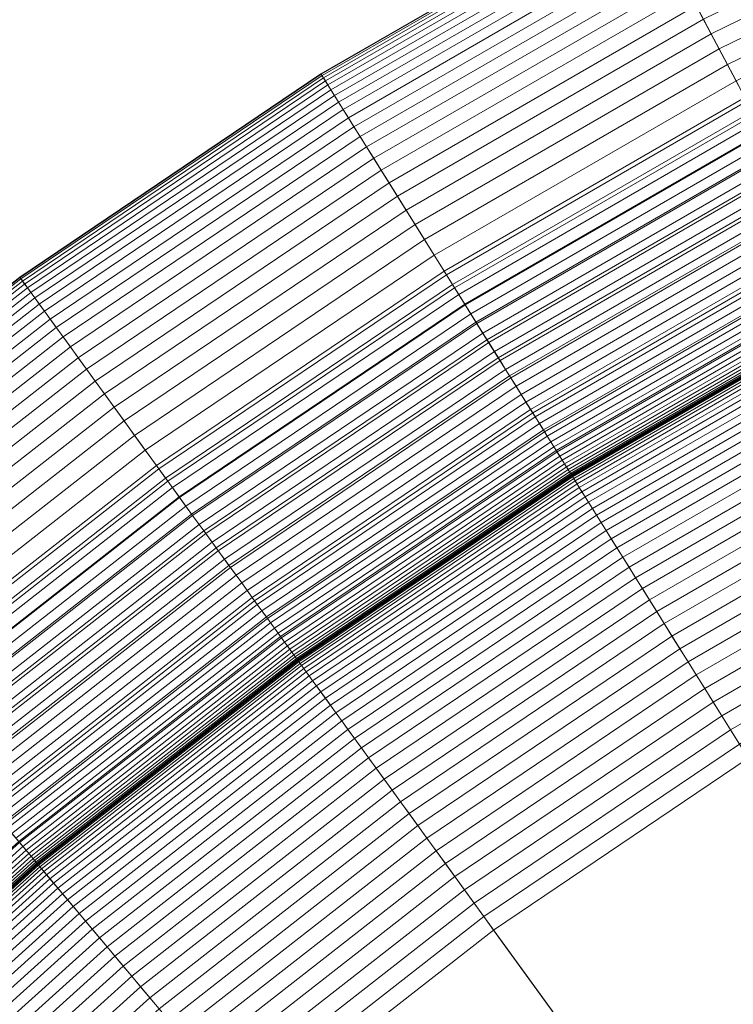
# Model space of a CAD drawing. Header units: millimetres. Extents: x -219 to 220, y -220 to 220.
# Tile 37 of 146: x -129 to -99, y 147 to 189. Entities that reach past the tile are written whole.
import ezdxf

# ---------------------------------------------------------------- set-up
doc = ezdxf.new("R2010")
doc.units = ezdxf.units.MM
doc.layers.add('LUCIDO_1', color=1, linetype='Continuous', lineweight=20, true_color=0xff0000)
doc.layers.add('Nessuna', color=7, linetype='Continuous', lineweight=9)

# ---------------------------------------------------------------- blocks, each defined once
blk = doc.blocks.new('Group-1')
at = {"layer": 'Nessuna', "color": 7, "linetype": 'Continuous', "lineweight": 9, "transparency": 33554687}
for points in [[(-98.197, 185.378), (-85.022, 191.803), (-89.09, 200.939), (-102.891, 194.207)], [(-100.034, 188.833, -74.368), (-86.614, 195.378, -74.368), (-86.332, 194.745, -75.008), (-99.709, 188.221, -75.008)], [(-99.709, 188.221, -75.008), (-86.332, 194.745, -75.008), (-86.039, 194.086, -75.614), (-99.37, 187.584, -75.614)], [(-110.891, 178.049), (-98.197, 185.378), (-102.891, 194.207), (-116.19, 186.529)], [(-116.19, 186.529, -60), (-102.891, 194.207, -60), (-102.881, 194.188, -60.943), (-116.178, 186.511, -60.943)], [(-116.19, 186.529), (-102.891, 194.207), (-102.891, 194.207, -60), (-116.19, 186.529, -60)], [(-116.178, 186.511, -60.943), (-102.881, 194.188, -60.943), (-102.85, 194.129, -61.883), (-116.143, 186.454, -61.883)], [(-116.143, 186.454, -61.883), (-102.85, 194.129, -61.883), (-102.798, 194.031, -62.82), (-116.084, 186.36, -62.82)], [(-116.084, 186.36, -62.82), (-102.798, 194.031, -62.82), (-102.725, 193.894, -63.75), (-116.002, 186.229, -63.75)], [(-116.002, 186.229, -63.75), (-102.725, 193.894, -63.75), (-102.632, 193.719, -64.671), (-115.897, 186.06, -64.671)], [(-99.37, 187.584, -75.614), (-86.039, 194.086, -75.614), (-85.734, 193.401, -76.186), (-99.018, 186.922, -76.186)], [(-115.897, 186.06, -64.671), (-102.632, 193.719, -64.671), (-102.518, 193.506, -65.583), (-115.769, 185.855, -65.583)], [(-115.769, 185.855, -65.583), (-102.518, 193.506, -65.583), (-102.385, 193.254, -66.481), (-115.618, 185.614, -66.481)], [(-99.018, 186.922, -76.186), (-85.734, 193.401, -76.186), (-85.418, 192.692, -76.721), (-98.653, 186.237, -76.721)], [(-115.618, 185.614, -66.481), (-102.385, 193.254, -66.481), (-102.231, 192.966, -67.366), (-115.445, 185.337, -67.366)], [(-115.445, 185.337, -67.366), (-102.231, 192.966, -67.366), (-102.059, 192.641, -68.234), (-115.25, 185.025, -68.234)], [(-115.25, 185.025, -68.234), (-102.059, 192.641, -68.234), (-101.867, 192.281, -69.084), (-115.034, 184.679, -69.084)], [(-115.034, 184.679, -69.084), (-101.867, 192.281, -69.084), (-101.657, 191.885, -69.914), (-114.796, 184.299, -69.914)], [(-114.796, 184.299, -69.914), (-101.657, 191.885, -69.914), (-101.428, 191.456, -70.721), (-114.539, 183.887, -70.721)], [(-114.539, 183.887, -70.721), (-101.428, 191.456, -70.721), (-101.182, 190.993, -71.505), (-114.261, 183.442, -71.505)], [(-114.261, 183.442, -71.505), (-101.182, 190.993, -71.505), (-100.919, 190.498, -72.263), (-113.964, 182.967, -72.263)], [(-113.964, 182.967, -72.263), (-100.919, 190.498, -72.263), (-100.64, 189.973, -72.994), (-113.648, 182.462, -72.994)], [(-113.648, 182.462, -72.994), (-100.64, 189.973, -72.994), (-100.344, 189.417, -73.696), (-113.315, 181.928, -73.696)], [(-113.315, 181.928, -73.696), (-100.344, 189.417, -73.696), (-100.034, 188.833, -74.368), (-112.964, 181.367, -74.368)], [(-112.964, 181.367, -74.368), (-100.034, 188.833, -74.368), (-99.709, 188.221, -75.008), (-112.597, 180.78, -75.008)], [(-112.597, 180.78, -75.008), (-99.709, 188.221, -75.008), (-99.37, 187.584, -75.614), (-112.215, 180.168, -75.614)], [(-112.215, 180.168, -75.614), (-99.37, 187.584, -75.614), (-99.018, 186.922, -76.186), (-111.817, 179.532, -76.186)], [(-111.817, 179.532, -76.186), (-99.018, 186.922, -76.186), (-98.653, 186.237, -76.721), (-111.406, 178.874, -76.721)], [(-123.043, 169.852), (-110.891, 178.049), (-116.19, 186.529), (-128.92, 177.943)], [(-128.92, 177.943, -60), (-116.19, 186.529, -60), (-116.178, 186.511, -60.943), (-128.907, 177.925, -60.943)], [(-128.92, 177.943), (-116.19, 186.529), (-116.19, 186.529, -60), (-128.92, 177.943, -60)], [(-128.907, 177.925, -60.943), (-116.178, 186.511, -60.943), (-116.143, 186.454, -61.883), (-128.868, 177.871, -61.883)], [(-128.868, 177.871, -61.883), (-116.143, 186.454, -61.883), (-116.084, 186.36, -62.82), (-128.803, 177.781, -62.82)], [(-128.803, 177.781, -62.82), (-116.084, 186.36, -62.82), (-116.002, 186.229, -63.75), (-128.712, 177.656, -63.75)], [(-128.712, 177.656, -63.75), (-116.002, 186.229, -63.75), (-115.897, 186.06, -64.671), (-128.595, 177.495, -64.671)], [(-128.595, 177.495, -64.671), (-115.897, 186.06, -64.671), (-115.769, 185.855, -65.583), (-128.453, 177.3, -65.583)], [(-128.453, 177.3, -65.583), (-115.769, 185.855, -65.583), (-115.618, 185.614, -66.481), (-128.286, 177.069, -66.481)], [(-111.406, 178.874, -76.721), (-98.653, 186.237, -76.721), (-98.278, 185.53, -77.22), (-110.982, 178.195, -77.22)], [(-128.286, 177.069, -66.481), (-115.618, 185.614, -66.481), (-115.445, 185.337, -67.366), (-128.094, 176.805, -67.366)], [(-110.982, 178.195, -77.22), (-98.278, 185.53, -77.22), (-97.891, 184.804, -77.68), (-110.546, 177.497, -77.68)], [(-128.094, 176.805, -67.366), (-115.445, 185.337, -67.366), (-115.25, 185.025, -68.234), (-127.878, 176.508, -68.234)], [(-127.878, 176.508, -68.234), (-115.25, 185.025, -68.234), (-115.034, 184.679, -69.084), (-127.638, 176.177, -69.084)], [(-110.631, 177.633, -0.012), (-97.966, 184.945, -0.012), (-98.197, 185.378), (-110.891, 178.049)], [(-127.638, 176.177, -69.084), (-115.034, 184.679, -69.084), (-114.796, 184.299, -69.914), (-127.375, 175.815, -69.914)], [(-110.371, 177.218, -0.048), (-97.737, 184.512, -0.048), (-97.966, 184.945, -0.012), (-110.631, 177.633, -0.012)], [(-110.546, 177.497, -77.68), (-97.891, 184.804, -77.68), (-97.495, 184.059, -78.101), (-110.099, 176.782, -78.101)], [(-127.375, 175.815, -69.914), (-114.796, 184.299, -69.914), (-114.539, 183.887, -70.721), (-127.089, 175.421, -70.721)], [(-110.113, 176.805, -0.108), (-97.508, 184.082, -0.108), (-97.737, 184.512, -0.048), (-110.371, 177.218, -0.048)], [(-127.089, 175.421, -70.721), (-114.539, 183.887, -70.721), (-114.261, 183.442, -71.505), (-126.781, 174.998, -71.505)], [(-109.857, 176.395, -0.192), (-97.281, 183.655, -0.192), (-97.508, 184.082, -0.108), (-110.113, 176.805, -0.108)], [(-110.099, 176.782, -78.101), (-97.495, 184.059, -78.101), (-97.09, 183.297, -78.482), (-109.642, 176.051, -78.482)], [(-126.781, 174.998, -71.505), (-114.261, 183.442, -71.505), (-113.964, 182.967, -72.263), (-126.451, 174.544, -72.263)], [(-109.603, 175.988, -0.3), (-97.056, 183.232, -0.3), (-97.281, 183.655, -0.192), (-109.857, 176.395, -0.192)], [(-126.451, 174.544, -72.263), (-113.964, 182.967, -72.263), (-113.648, 182.462, -72.994), (-126.101, 174.062, -72.994)], [(-109.642, 176.051, -78.482), (-97.09, 183.297, -78.482), (-96.677, 182.521, -78.822), (-109.176, 175.305, -78.822)], [(-109.352, 175.587, -0.431), (-96.834, 182.815, -0.431), (-97.056, 183.232, -0.3), (-109.603, 175.988, -0.3)], [(-109.105, 175.192, -0.585), (-96.615, 182.403, -0.585), (-96.834, 182.815, -0.431), (-109.352, 175.587, -0.431)], [(-109.176, 175.305, -78.822), (-96.677, 182.521, -78.822), (-96.258, 181.731, -79.12), (-108.702, 174.546, -79.12)], [(-126.101, 174.062, -72.994), (-113.648, 182.462, -72.994), (-113.315, 181.928, -73.696), (-125.731, 173.553, -73.696)], [(-108.863, 174.804, -0.761), (-96.4, 181.999, -0.761), (-96.615, 182.403, -0.585), (-109.105, 175.192, -0.585)], [(-125.731, 173.553, -73.696), (-113.315, 181.928, -73.696), (-112.964, 181.367, -74.368), (-125.343, 173.018, -74.368)], [(-108.625, 174.423, -0.96), (-96.189, 181.603, -0.96), (-96.4, 181.999, -0.761), (-108.863, 174.804, -0.761)], [(-108.702, 174.546, -79.12), (-96.258, 181.731, -79.12), (-95.831, 180.929, -79.375), (-108.221, 173.776, -79.375)], [(-125.343, 173.018, -74.368), (-112.964, 181.367, -74.368), (-112.597, 180.78, -75.008), (-124.935, 172.458, -75.008)], [(-108.393, 174.051, -1.181), (-95.984, 181.216, -1.181), (-96.189, 181.603, -0.96), (-108.625, 174.423, -0.96)], [(-108.166, 173.689, -1.423), (-95.783, 180.839, -1.423), (-95.984, 181.216, -1.181), (-108.393, 174.051, -1.181)], [(-108.221, 173.776, -79.375), (-95.831, 180.929, -79.375), (-95.4, 180.118, -79.587), (-107.734, 172.997, -79.587)], [(-107.947, 173.337, -1.685), (-95.588, 180.472, -1.685), (-95.783, 180.839, -1.423), (-108.166, 173.689, -1.423)], [(-124.935, 172.458, -75.008), (-112.597, 180.78, -75.008), (-112.215, 180.168, -75.614), (-124.511, 171.874, -75.614)], [(-107.734, 172.997, -1.968), (-95.4, 180.118, -1.968), (-95.588, 180.472, -1.685), (-107.947, 173.337, -1.685)], [(-124.511, 171.874, -75.614), (-112.215, 180.168, -75.614), (-111.817, 179.532, -76.186), (-124.07, 171.267, -76.186)], [(-107.529, 172.669, -2.27), (-95.218, 179.777, -2.27), (-95.4, 180.118, -1.968), (-107.734, 172.997, -1.968)], [(-107.734, 172.997, -79.587), (-95.4, 180.118, -79.587), (-94.965, 179.299, -79.756), (-107.243, 172.211, -79.756)], [(-107.332, 172.354, -2.59), (-95.044, 179.448, -2.59), (-95.218, 179.777, -2.27), (-107.529, 172.669, -2.27)], [(-124.07, 171.267, -76.186), (-111.817, 179.532, -76.186), (-111.406, 178.874, -76.721), (-123.614, 170.639, -76.721)], [(-107.144, 172.052, -2.929), (-94.877, 179.134, -2.929), (-95.044, 179.448, -2.59), (-107.332, 172.354, -2.59)], [(-107.243, 172.211, -79.756), (-94.965, 179.299, -79.756), (-94.526, 178.474, -79.881), (-106.747, 171.418, -79.881)], [(-123.614, 170.639, -76.721), (-111.406, 178.874, -76.721), (-110.982, 178.195, -77.22), (-123.144, 169.992, -77.22)], [(-106.964, 171.765, -3.284), (-94.718, 178.836, -3.284), (-94.877, 179.134, -2.929), (-107.144, 172.052, -2.929)], [(-106.794, 171.493, -3.656), (-94.568, 178.553, -3.656), (-94.718, 178.836, -3.284), (-106.964, 171.765, -3.284)], [(-106.634, 171.237, -4.043), (-94.426, 178.286, -4.043), (-94.568, 178.553, -3.656), (-106.794, 171.493, -3.656)], [(-106.747, 171.418, -79.881), (-94.526, 178.474, -79.881), (-94.085, 177.645, -79.962), (-106.25, 170.622, -79.962)], [(-134.593, 160.828), (-123.043, 169.852), (-128.92, 177.943), (-141.021, 168.489)], [(-141.021, 168.489, -60), (-128.92, 177.943, -60), (-128.907, 177.925, -60.943), (-141.007, 168.472, -60.943)], [(-141.021, 168.489), (-128.92, 177.943), (-128.92, 177.943, -60), (-141.021, 168.489, -60)], [(-123.144, 169.992, -77.22), (-110.982, 178.195, -77.22), (-110.546, 177.497, -77.68), (-122.66, 169.326, -77.68)], [(-122.754, 169.455, -0.012), (-110.631, 177.633, -0.012), (-110.891, 178.049), (-123.043, 169.852)], [(-106.485, 170.998, -4.444), (-94.293, 178.036, -4.444), (-94.426, 178.286, -4.043), (-106.634, 171.237, -4.043)], [(-106.345, 170.775, -4.859), (-94.17, 177.805, -4.859), (-94.293, 178.036, -4.444), (-106.485, 170.998, -4.444)], [(-141.007, 168.472, -60.943), (-128.907, 177.925, -60.943), (-128.868, 177.871, -61.883), (-140.964, 168.421, -61.883)], [(-140.964, 168.421, -61.883), (-128.868, 177.871, -61.883), (-128.803, 177.781, -62.82), (-140.893, 168.336, -62.82)], [(-140.893, 168.336, -62.82), (-128.803, 177.781, -62.82), (-128.712, 177.656, -63.75), (-140.793, 168.217, -63.75)], [(-140.793, 168.217, -63.75), (-128.712, 177.656, -63.75), (-128.595, 177.495, -64.671), (-140.665, 168.065, -64.671)], [(-122.466, 169.059, -0.048), (-110.371, 177.218, -0.048), (-110.631, 177.633, -0.012), (-122.754, 169.455, -0.012)], [(-106.217, 170.57, -5.286), (-94.056, 177.591, -5.286), (-94.17, 177.805, -4.859), (-106.345, 170.775, -4.859)], [(-106.25, 170.622, -79.962), (-94.085, 177.645, -79.962), (-23.598, 45.078, -89.301), (-26.687, 43.294, -89.301)], [(-106.1, 170.383, -5.724), (-93.953, 177.396, -5.724), (-94.056, 177.591, -5.286), (-106.217, 170.57, -5.286)], [(-140.665, 168.065, -64.671), (-128.595, 177.495, -64.671), (-128.453, 177.3, -65.583), (-140.51, 167.88, -65.583)], [(-140.51, 167.88, -65.583), (-128.453, 177.3, -65.583), (-128.286, 177.069, -66.481), (-140.327, 167.662, -66.481)], [(-122.66, 169.326, -77.68), (-110.546, 177.497, -77.68), (-110.099, 176.782, -78.101), (-122.164, 168.644, -78.101)], [(-122.18, 168.665, -0.108), (-110.113, 176.805, -0.108), (-110.371, 177.218, -0.048), (-122.466, 169.059, -0.048)], [(-105.995, 170.214, -6.173), (-93.859, 177.221, -6.173), (-93.953, 177.396, -5.724), (-106.1, 170.383, -5.724)], [(-105.901, 170.064, -6.631), (-93.776, 177.065, -6.631), (-93.859, 177.221, -6.173), (-105.995, 170.214, -6.173)], [(-140.327, 167.662, -66.481), (-128.286, 177.069, -66.481), (-128.094, 176.805, -67.366), (-140.117, 167.412, -67.366)], [(-140.117, 167.412, -67.366), (-128.094, 176.805, -67.366), (-127.878, 176.508, -68.234), (-139.881, 167.13, -68.234)], [(-121.896, 168.274, -0.192), (-109.857, 176.395, -0.192), (-110.113, 176.805, -0.108), (-122.18, 168.665, -0.108)], [(-122.164, 168.644, -78.101), (-110.099, 176.782, -78.101), (-109.642, 176.051, -78.482), (-121.657, 167.946, -78.482)], [(-105.82, 169.934, -7.097), (-93.704, 176.929, -7.097), (-93.776, 177.065, -6.631), (-105.901, 170.064, -6.631)], [(-105.75, 169.823, -7.57), (-93.643, 176.813, -7.57), (-93.704, 176.929, -7.097), (-105.82, 169.934, -7.097)], [(-105.693, 169.731, -8.049), (-93.592, 176.718, -8.049), (-93.643, 176.813, -7.57), (-105.75, 169.823, -7.57)], [(-105.649, 169.66, -8.533), (-93.553, 176.644, -8.533), (-93.592, 176.718, -8.049), (-105.693, 169.731, -8.049)], [(-139.881, 167.13, -68.234), (-127.878, 176.508, -68.234), (-127.638, 176.177, -69.084), (-139.618, 166.817, -69.084)], [(-121.614, 167.887, -0.3), (-109.603, 175.988, -0.3), (-109.857, 176.395, -0.192), (-121.896, 168.274, -0.192)], [(-105.617, 169.609, -9.02), (-93.525, 176.591, -9.02), (-93.553, 176.644, -8.533), (-105.649, 169.66, -8.533)], [(-105.598, 169.579, -9.509), (-93.508, 176.559, -9.509), (-93.525, 176.591, -9.02), (-105.617, 169.609, -9.02)], [(-105.592, 169.569, -10), (-93.502, 176.548, -10), (-93.508, 176.559, -9.509), (-105.598, 169.579, -9.509)], [(-105.592, 169.569, -45.904), (-93.502, 176.548, -45.904), (-93.502, 176.548, -10), (-105.592, 169.569, -10)], [(-105.583, 169.554, -46.611), (-93.494, 176.534, -46.611), (-93.502, 176.548, -45.904), (-105.592, 169.569, -45.904)], [(-105.556, 169.512, -47.317), (-93.471, 176.49, -47.317), (-93.494, 176.534, -46.611), (-105.583, 169.554, -46.611)], [(-105.512, 169.441, -48.019), (-93.432, 176.416, -48.019), (-93.471, 176.49, -47.317), (-105.556, 169.512, -47.317)], [(-105.451, 169.343, -48.716), (-93.377, 176.314, -48.716), (-93.432, 176.416, -48.019), (-105.512, 169.441, -48.019)], [(-105.372, 169.217, -49.408), (-93.307, 176.182, -49.408), (-93.377, 176.314, -48.716), (-105.451, 169.343, -48.716)], [(-139.618, 166.817, -69.084), (-127.638, 176.177, -69.084), (-127.375, 175.815, -69.914), (-139.331, 166.474, -69.914)], [(-121.657, 167.946, -78.482), (-109.642, 176.051, -78.482), (-109.176, 175.305, -78.822), (-121.14, 167.234, -78.822)], [(-121.336, 167.504, -0.431), (-109.352, 175.587, -0.431), (-109.603, 175.988, -0.3), (-121.614, 167.887, -0.3)], [(-105.276, 169.063, -50.091), (-93.222, 176.022, -50.091), (-93.307, 176.182, -49.408), (-105.372, 169.217, -49.408)], [(-105.163, 168.882, -50.765), (-93.122, 175.834, -50.765), (-93.222, 176.022, -50.091), (-105.276, 169.063, -50.091)], [(-139.331, 166.474, -69.914), (-127.375, 175.815, -69.914), (-127.089, 175.421, -70.721), (-139.018, 166.101, -70.721)], [(-121.062, 167.127, -0.585), (-109.105, 175.192, -0.585), (-109.352, 175.587, -0.431), (-121.336, 167.504, -0.431)], [(-105.033, 168.674, -51.429), (-93.007, 175.617, -51.429), (-93.122, 175.834, -50.765), (-105.163, 168.882, -50.765)], [(-104.887, 168.44, -52.08), (-92.878, 175.374, -52.08), (-93.007, 175.617, -51.429), (-105.033, 168.674, -51.429)], [(-139.018, 166.101, -70.721), (-127.089, 175.421, -70.721), (-126.781, 174.998, -71.505), (-138.681, 165.7, -71.505)], [(-121.14, 167.234, -78.822), (-109.176, 175.305, -78.822), (-108.702, 174.546, -79.12), (-120.615, 166.511, -79.12)], [(-120.793, 166.756, -0.761), (-108.863, 174.804, -0.761), (-109.105, 175.192, -0.585), (-121.062, 167.127, -0.585)], [(-104.724, 168.181, -52.717), (-92.734, 175.104, -52.717), (-92.878, 175.374, -52.08), (-104.887, 168.44, -52.08)], [(-104.546, 167.896, -53.339), (-92.576, 174.807, -53.339), (-92.734, 175.104, -52.717), (-104.724, 168.181, -52.717)], [(-138.681, 165.7, -71.505), (-126.781, 174.998, -71.505), (-126.451, 174.544, -72.263), (-138.321, 165.271, -72.263)], [(-120.529, 166.393, -0.96), (-108.625, 174.423, -0.96), (-108.863, 174.804, -0.761), (-120.793, 166.756, -0.761)], [(-104.353, 167.586, -53.945), (-92.405, 174.485, -53.945), (-92.576, 174.807, -53.339), (-104.546, 167.896, -53.339)], [(-138.321, 165.271, -72.263), (-126.451, 174.544, -72.263), (-126.101, 174.062, -72.994), (-137.938, 164.815, -72.994)], [(-120.615, 166.511, -79.12), (-108.702, 174.546, -79.12), (-108.221, 173.776, -79.375), (-120.081, 165.776, -79.375)], [(-120.272, 166.039, -1.181), (-108.393, 174.051, -1.181), (-108.625, 174.423, -0.96), (-120.529, 166.393, -0.96)], [(-104.145, 167.253, -54.533), (-92.22, 174.138, -54.533), (-92.405, 174.485, -53.945), (-104.353, 167.586, -53.945)], [(-137.938, 164.815, -72.994), (-126.101, 174.062, -72.994), (-125.731, 173.553, -73.696), (-137.534, 164.333, -73.696)], [(-120.021, 165.693, -1.423), (-108.166, 173.689, -1.423), (-108.393, 174.051, -1.181), (-120.272, 166.039, -1.181)], [(-120.081, 165.776, -79.375), (-108.221, 173.776, -79.375), (-107.734, 172.997, -79.587), (-119.541, 165.033, -79.587)], [(-103.922, 166.897, -55.102), (-92.023, 173.767, -55.102), (-92.22, 174.138, -54.533), (-104.145, 167.253, -54.533)], [(-137.534, 164.333, -73.696), (-125.731, 173.553, -73.696), (-125.343, 173.018, -74.368), (-137.108, 163.826, -74.368)], [(-119.777, 165.358, -1.685), (-107.947, 173.337, -1.685), (-108.166, 173.689, -1.423), (-120.021, 165.693, -1.423)], [(-103.685, 166.518, -55.65), (-91.813, 173.372, -55.65), (-92.023, 173.767, -55.102), (-103.922, 166.897, -55.102)], [(-103.435, 166.118, -56.176), (-91.592, 172.956, -56.176), (-91.813, 173.372, -55.65), (-103.685, 166.518, -55.65)], [(-137.108, 163.826, -74.368), (-125.343, 173.018, -74.368), (-124.935, 172.458, -75.008), (-136.663, 163.295, -75.008)], [(-119.541, 165.033, -1.968), (-107.734, 172.997, -1.968), (-107.947, 173.337, -1.685), (-119.777, 165.358, -1.685)], [(-119.314, 164.72, -2.27), (-107.529, 172.669, -2.27), (-107.734, 172.997, -1.968), (-119.541, 165.033, -1.968)], [(-119.541, 165.033, -79.587), (-107.734, 172.997, -79.587), (-107.243, 172.211, -79.756), (-118.996, 164.283, -79.756)], [(-103.172, 165.697, -56.68), (-91.359, 172.517, -56.68), (-91.592, 172.956, -56.176), (-103.435, 166.118, -56.176)], [(-119.095, 164.419, -2.59), (-107.332, 172.354, -2.59), (-107.529, 172.669, -2.27), (-119.314, 164.72, -2.27)], [(-136.663, 163.295, -75.008), (-124.935, 172.458, -75.008), (-124.511, 171.874, -75.614), (-136.199, 162.742, -75.614)], [(-118.886, 164.132, -2.929), (-107.144, 172.052, -2.929), (-107.332, 172.354, -2.59), (-119.095, 164.419, -2.59)], [(-118.996, 164.283, -79.756), (-107.243, 172.211, -79.756), (-106.747, 171.418, -79.881), (-118.447, 163.527, -79.881)], [(-102.897, 165.256, -57.16), (-91.115, 172.059, -57.16), (-91.359, 172.517, -56.68), (-103.172, 165.697, -56.68)], [(-136.199, 162.742, -75.614), (-124.511, 171.874, -75.614), (-124.07, 171.267, -76.186), (-135.717, 162.168, -76.186)], [(-118.687, 163.858, -3.284), (-106.964, 171.765, -3.284), (-107.144, 172.052, -2.929), (-118.886, 164.132, -2.929)], [(-118.499, 163.599, -3.656), (-106.794, 171.493, -3.656), (-106.964, 171.765, -3.284), (-118.687, 163.858, -3.284)], [(-102.61, 164.797, -57.615), (-90.861, 171.581, -57.615), (-91.115, 172.059, -57.16), (-102.897, 165.256, -57.16)], [(-118.321, 163.354, -4.043), (-106.634, 171.237, -4.043), (-106.794, 171.493, -3.656), (-118.499, 163.599, -3.656)], [(-118.447, 163.527, -79.881), (-106.747, 171.418, -79.881), (-106.25, 170.622, -79.962), (-117.895, 162.767, -79.962)], [(-102.312, 164.32, -58.043), (-90.597, 171.084, -58.043), (-90.861, 171.581, -57.615), (-102.61, 164.797, -57.615)], [(-135.717, 162.168, -76.186), (-124.07, 171.267, -76.186), (-123.614, 170.639, -76.721), (-135.218, 161.573, -76.721)], [(-118.155, 163.126, -4.444), (-106.485, 170.998, -4.444), (-106.634, 171.237, -4.043), (-118.321, 163.354, -4.043)], [(-118.001, 162.913, -4.859), (-106.345, 170.775, -4.859), (-106.485, 170.998, -4.444), (-118.155, 163.126, -4.444)], [(-102.004, 163.827, -58.445), (-90.323, 170.57, -58.445), (-90.597, 171.084, -58.043), (-102.312, 164.32, -58.043)], [(-135.218, 161.573, -76.721), (-123.614, 170.639, -76.721), (-123.144, 169.992, -77.22), (-134.704, 160.96, -77.22)], [(-117.859, 162.718, -5.286), (-106.217, 170.57, -5.286), (-106.345, 170.775, -4.859), (-118.001, 162.913, -4.859)], [(-117.895, 162.767, -79.962), (-106.25, 170.622, -79.962), (-26.687, 43.294, -89.301), (-29.644, 41.3, -89.301)], [(-117.729, 162.539, -5.724), (-106.1, 170.383, -5.724), (-106.217, 170.57, -5.286), (-117.859, 162.718, -5.286)], [(-101.686, 163.318, -58.819), (-90.042, 170.041, -58.819), (-90.323, 170.57, -58.445), (-102.004, 163.827, -58.445)], [(-117.612, 162.378, -6.173), (-105.995, 170.214, -6.173), (-106.1, 170.383, -5.724), (-117.729, 162.539, -5.724)], [(-117.508, 162.235, -6.631), (-105.901, 170.064, -6.631), (-105.995, 170.214, -6.173), (-117.612, 162.378, -6.173)], [(-117.418, 162.111, -7.097), (-105.82, 169.934, -7.097), (-105.901, 170.064, -6.631), (-117.508, 162.235, -6.631)], [(-101.359, 162.794, -59.164), (-89.752, 169.496, -59.164), (-90.042, 170.041, -58.819), (-101.686, 163.318, -58.819)], [(-134.704, 160.96, -77.22), (-123.144, 169.992, -77.22), (-122.66, 169.326, -77.68), (-134.175, 160.33, -77.68)], [(-134.278, 160.452, -0.012), (-122.754, 169.455, -0.012), (-123.043, 169.852), (-134.593, 160.828)], [(-117.341, 162.005, -7.57), (-105.75, 169.823, -7.57), (-105.82, 169.934, -7.097), (-117.418, 162.111, -7.097)], [(-117.278, 161.918, -8.049), (-105.693, 169.731, -8.049), (-105.75, 169.823, -7.57), (-117.341, 162.005, -7.57)], [(-117.228, 161.85, -8.533), (-105.649, 169.66, -8.533), (-105.693, 169.731, -8.049), (-117.278, 161.918, -8.049)], [(-117.193, 161.801, -9.02), (-105.617, 169.609, -9.02), (-105.649, 169.66, -8.533), (-117.228, 161.85, -8.533)], [(-133.963, 160.077, -0.048), (-122.466, 169.059, -0.048), (-122.754, 169.455, -0.012), (-134.278, 160.452, -0.012)], [(-134.175, 160.33, -77.68), (-122.66, 169.326, -77.68), (-122.164, 168.644, -78.101), (-133.633, 159.684, -78.101)], [(-117.172, 161.772, -9.509), (-105.598, 169.579, -9.509), (-105.617, 169.609, -9.02), (-117.193, 161.801, -9.02)], [(-117.165, 161.762, -10), (-105.592, 169.569, -10), (-105.598, 169.579, -9.509), (-117.172, 161.772, -9.509)], [(-117.165, 161.762, -45.904), (-105.592, 169.569, -45.904), (-105.592, 169.569, -10), (-117.165, 161.762, -10)], [(-117.155, 161.749, -46.611), (-105.583, 169.554, -46.611), (-105.592, 169.569, -45.904), (-117.165, 161.762, -45.904)], [(-117.126, 161.708, -47.317), (-105.556, 169.512, -47.317), (-105.583, 169.554, -46.611), (-117.155, 161.749, -46.611)], [(-117.077, 161.641, -48.019), (-105.512, 169.441, -48.019), (-105.556, 169.512, -47.317), (-117.126, 161.708, -47.317)], [(-117.008, 161.547, -48.716), (-105.451, 169.343, -48.716), (-105.512, 169.441, -48.019), (-117.077, 161.641, -48.019)], [(-116.921, 161.427, -49.408), (-105.372, 169.217, -49.408), (-105.451, 169.343, -48.716), (-117.008, 161.547, -48.716)], [(-116.814, 161.28, -50.091), (-105.276, 169.063, -50.091), (-105.372, 169.217, -49.408), (-116.921, 161.427, -49.408)], [(-101.023, 162.258, -59.48), (-89.455, 168.937, -59.48), (-89.752, 169.496, -59.164), (-101.359, 162.794, -59.164)], [(-133.65, 159.704, -0.108), (-122.18, 168.665, -0.108), (-122.466, 169.059, -0.048), (-133.963, 160.077, -0.048)], [(-116.689, 161.107, -50.765), (-105.163, 168.882, -50.765), (-105.276, 169.063, -50.091), (-116.814, 161.28, -50.091)], [(-116.545, 160.909, -51.429), (-105.033, 168.674, -51.429), (-105.163, 168.882, -50.765), (-116.689, 161.107, -50.765)], [(-100.681, 161.709, -59.766), (-89.151, 168.366, -59.766), (-89.455, 168.937, -59.48), (-101.023, 162.258, -59.48)], [(-133.339, 159.334, -0.192), (-121.896, 168.274, -0.192), (-122.18, 168.665, -0.108), (-133.65, 159.704, -0.108)], [(-133.633, 159.684, -78.101), (-122.164, 168.644, -78.101), (-121.657, 167.946, -78.482), (-133.078, 159.023, -78.482)], [(-116.383, 160.686, -52.08), (-104.887, 168.44, -52.08), (-105.033, 168.674, -51.429), (-116.545, 160.909, -51.429)], [(-116.203, 160.438, -52.717), (-104.724, 168.181, -52.717), (-104.887, 168.44, -52.08), (-116.383, 160.686, -52.08)], [(-100.331, 161.15, -60.02), (-88.842, 167.783, -60.02), (-89.151, 168.366, -59.766), (-100.681, 161.709, -59.766)], [(-133.031, 158.967, -0.3), (-121.614, 167.887, -0.3), (-121.896, 168.274, -0.192), (-133.339, 159.334, -0.192)], [(-116.005, 160.167, -53.339), (-104.546, 167.896, -53.339), (-104.724, 168.181, -52.717), (-116.203, 160.438, -52.717)], [(-133.078, 159.023, -78.482), (-121.657, 167.946, -78.482), (-121.14, 167.234, -78.822), (-132.513, 158.349, -78.822)], [(-132.727, 158.605, -0.431), (-121.336, 167.504, -0.431), (-121.614, 167.887, -0.3), (-133.031, 158.967, -0.3)], [(-115.791, 159.871, -53.945), (-104.353, 167.586, -53.945), (-104.546, 167.896, -53.339), (-116.005, 160.167, -53.339)], [(-115.56, 159.553, -54.533), (-104.145, 167.253, -54.533), (-104.353, 167.586, -53.945), (-115.791, 159.871, -53.945)], [(-99.975, 160.581, -60.244), (-88.527, 167.191, -60.244), (-88.842, 167.783, -60.02), (-100.331, 161.15, -60.02)], [(-132.428, 158.247, -0.585), (-121.062, 167.127, -0.585), (-121.336, 167.504, -0.431), (-132.727, 158.605, -0.431)], [(-132.513, 158.349, -78.822), (-121.14, 167.234, -78.822), (-120.615, 166.511, -79.12), (-131.938, 157.664, -79.12)], [(-132.133, 157.897, -0.761), (-120.793, 166.756, -0.761), (-121.062, 167.127, -0.585), (-132.428, 158.247, -0.585)], [(-115.313, 159.213, -55.102), (-103.922, 166.897, -55.102), (-104.145, 167.253, -54.533), (-115.56, 159.553, -54.533)], [(-99.615, 160.004, -60.435), (-88.207, 166.59, -60.435), (-88.527, 167.191, -60.244), (-99.975, 160.581, -60.244)], [(-131.845, 157.553, -0.96), (-120.529, 166.393, -0.96), (-120.793, 166.756, -0.761), (-132.133, 157.897, -0.761)], [(-115.05, 158.852, -55.65), (-103.685, 166.518, -55.65), (-103.922, 166.897, -55.102), (-115.313, 159.213, -55.102)], [(-131.938, 157.664, -79.12), (-120.615, 166.511, -79.12), (-120.081, 165.776, -79.375), (-131.355, 156.969, -79.375)], [(-131.563, 157.217, -1.181), (-120.272, 166.039, -1.181), (-120.529, 166.393, -0.96), (-131.845, 157.553, -0.96)], [(-114.773, 158.47, -56.176), (-103.435, 166.118, -56.176), (-103.685, 166.518, -55.65), (-115.05, 158.852, -55.65)], [(-99.25, 159.419, -60.595), (-87.884, 165.982, -60.595), (-88.207, 166.59, -60.435), (-99.615, 160.004, -60.435)], [(-131.288, 156.89, -1.423), (-120.021, 165.693, -1.423), (-120.272, 166.039, -1.181), (-131.563, 157.217, -1.181)], [(-114.481, 158.069, -56.68), (-103.172, 165.697, -56.68), (-103.435, 166.118, -56.176), (-114.773, 158.47, -56.176)], [(-98.881, 158.829, -60.721), (-87.557, 165.367, -60.721), (-87.884, 165.982, -60.595), (-99.25, 159.419, -60.595)], [(-131.355, 156.969, -79.375), (-120.081, 165.776, -79.375), (-119.541, 165.033, -79.587), (-130.764, 156.265, -79.587)], [(-131.022, 156.572, -1.685), (-119.777, 165.358, -1.685), (-120.021, 165.693, -1.423), (-131.288, 156.89, -1.423)], [(-114.176, 157.649, -57.16), (-102.897, 165.256, -57.16), (-103.172, 165.697, -56.68), (-114.481, 158.069, -56.68)], [(-130.764, 156.265, -1.968), (-119.541, 165.033, -1.968), (-119.777, 165.358, -1.685), (-131.022, 156.572, -1.685)], [(-113.858, 157.211, -57.615), (-102.61, 164.797, -57.615), (-102.897, 165.256, -57.16), (-114.176, 157.649, -57.16)], [(-98.51, 158.235, -60.815), (-87.228, 164.749, -60.815), (-87.557, 165.367, -60.721), (-98.881, 158.829, -60.721)], [(-130.515, 155.968, -2.27), (-119.314, 164.72, -2.27), (-119.541, 165.033, -1.968), (-130.764, 156.265, -1.968)], [(-130.764, 156.265, -79.587), (-119.541, 165.033, -79.587), (-118.996, 164.283, -79.756), (-130.168, 155.554, -79.756)], [(-130.276, 155.684, -2.59), (-119.095, 164.419, -2.59), (-119.314, 164.72, -2.27), (-130.515, 155.968, -2.27)], [(-113.527, 156.756, -58.043), (-102.312, 164.32, -58.043), (-102.61, 164.797, -57.615), (-113.858, 157.211, -57.615)], [(-130.048, 155.411, -2.929), (-118.886, 164.132, -2.929), (-119.095, 164.419, -2.59), (-130.276, 155.684, -2.59)], [(-130.168, 155.554, -79.756), (-118.996, 164.283, -79.756), (-118.447, 163.527, -79.881), (-129.567, 154.839, -79.881)], [(-113.185, 156.285, -58.445), (-102.004, 163.827, -58.445), (-102.312, 164.32, -58.043), (-113.527, 156.756, -58.043)], [(-129.83, 155.152, -3.284), (-118.687, 163.858, -3.284), (-118.886, 164.132, -2.929), (-130.048, 155.411, -2.929)], [(-129.624, 154.907, -3.656), (-118.499, 163.599, -3.656), (-118.687, 163.858, -3.284), (-129.83, 155.152, -3.284)], [(-112.832, 155.799, -58.819), (-101.686, 163.318, -58.819), (-102.004, 163.827, -58.445), (-113.185, 156.285, -58.445)], [(-129.43, 154.675, -4.043), (-118.321, 163.354, -4.043), (-118.499, 163.599, -3.656), (-129.624, 154.907, -3.656)], [(-129.567, 154.839, -79.881), (-118.447, 163.527, -79.881), (-117.895, 162.767, -79.962), (-128.963, 154.119, -79.962)], [(-129.248, 154.459, -4.444), (-118.155, 163.126, -4.444), (-118.321, 163.354, -4.043), (-129.43, 154.675, -4.043)], [(-129.08, 154.258, -4.859), (-118.001, 162.913, -4.859), (-118.155, 163.126, -4.444), (-129.248, 154.459, -4.444)], [(-112.47, 155.3, -59.164), (-101.359, 162.794, -59.164), (-101.686, 163.318, -58.819), (-112.832, 155.799, -58.819)], [(-128.924, 154.072, -5.286), (-117.859, 162.718, -5.286), (-118.001, 162.913, -4.859), (-129.08, 154.258, -4.859)], [(-128.963, 154.119, -79.962), (-117.895, 162.767, -79.962), (-29.644, 41.3, -89.301), (-32.454, 39.104, -89.301)], [(-128.782, 153.903, -5.724), (-117.729, 162.539, -5.724), (-117.859, 162.718, -5.286), (-128.924, 154.072, -5.286)], [(-112.098, 154.788, -59.48), (-101.023, 162.258, -59.48), (-101.359, 162.794, -59.164), (-112.47, 155.3, -59.164)], [(-128.654, 153.751, -6.173), (-117.612, 162.378, -6.173), (-117.729, 162.539, -5.724), (-128.782, 153.903, -5.724)], [(-128.541, 153.616, -6.631), (-117.508, 162.235, -6.631), (-117.612, 162.378, -6.173), (-128.654, 153.751, -6.173)], [(-128.442, 153.498, -7.097), (-117.418, 162.111, -7.097), (-117.508, 162.235, -6.631), (-128.541, 153.616, -6.631)], [(-111.717, 154.265, -59.766), (-100.681, 161.709, -59.766), (-101.023, 162.258, -59.48), (-112.098, 154.788, -59.48)], [(-128.358, 153.397, -7.57), (-117.341, 162.005, -7.57), (-117.418, 162.111, -7.097), (-128.442, 153.498, -7.097)], [(-128.289, 153.315, -8.049), (-117.278, 161.918, -8.049), (-117.341, 162.005, -7.57), (-128.358, 153.397, -7.57)], [(-128.235, 153.251, -8.533), (-117.228, 161.85, -8.533), (-117.278, 161.918, -8.049), (-128.289, 153.315, -8.049)], [(-128.196, 153.205, -9.02), (-117.193, 161.801, -9.02), (-117.228, 161.85, -8.533), (-128.235, 153.251, -8.533)], [(-128.173, 153.177, -9.509), (-117.172, 161.772, -9.509), (-117.193, 161.801, -9.02), (-128.196, 153.205, -9.02)], [(-128.165, 153.168, -10), (-117.165, 161.762, -10), (-117.172, 161.772, -9.509), (-128.173, 153.177, -9.509)], [(-128.165, 153.168, -45.904), (-117.165, 161.762, -45.904), (-117.165, 161.762, -10), (-128.165, 153.168, -10)], [(-128.154, 153.155, -46.611), (-117.155, 161.749, -46.611), (-117.165, 161.762, -45.904), (-128.165, 153.168, -45.904)], [(-128.122, 153.117, -47.317), (-117.126, 161.708, -47.317), (-117.155, 161.749, -46.611), (-128.154, 153.155, -46.611)], [(-128.069, 153.053, -48.019), (-117.077, 161.641, -48.019), (-117.126, 161.708, -47.317), (-128.122, 153.117, -47.317)], [(-127.994, 152.964, -48.716), (-117.008, 161.547, -48.716), (-117.077, 161.641, -48.019), (-128.069, 153.053, -48.019)], [(-127.899, 152.85, -49.408), (-116.921, 161.427, -49.408), (-117.008, 161.547, -48.716), (-127.994, 152.964, -48.716)], [(-127.782, 152.711, -50.091), (-116.814, 161.28, -50.091), (-116.921, 161.427, -49.408), (-127.899, 152.85, -49.408)], [(-111.33, 153.731, -60.02), (-100.331, 161.15, -60.02), (-100.681, 161.709, -59.766), (-111.717, 154.265, -59.766)], [(-127.645, 152.548, -50.765), (-116.689, 161.107, -50.765), (-116.814, 161.28, -50.091), (-127.782, 152.711, -50.091)], [(-127.487, 152.36, -51.429), (-116.545, 160.909, -51.429), (-116.689, 161.107, -50.765), (-127.645, 152.548, -50.765)], [(-127.31, 152.149, -52.08), (-116.383, 160.686, -52.08), (-116.545, 160.909, -51.429), (-127.487, 152.36, -51.429)], [(-110.935, 153.188, -60.244), (-99.975, 160.581, -60.244), (-100.331, 161.15, -60.02), (-111.33, 153.731, -60.02)], [(-127.113, 151.914, -52.717), (-116.203, 160.438, -52.717), (-116.383, 160.686, -52.08), (-127.31, 152.149, -52.08)], [(-110.535, 152.638, -60.435), (-99.615, 160.004, -60.435), (-99.975, 160.581, -60.244), (-110.935, 153.188, -60.244)], [(-126.897, 151.657, -53.339), (-116.005, 160.167, -53.339), (-116.203, 160.438, -52.717), (-127.113, 151.914, -52.717)], [(-126.663, 151.377, -53.945), (-115.791, 159.871, -53.945), (-116.005, 160.167, -53.339), (-126.897, 151.657, -53.339)], [(-126.41, 151.076, -54.533), (-115.56, 159.553, -54.533), (-115.791, 159.871, -53.945), (-126.663, 151.377, -53.945)], [(-110.13, 152.08, -60.595), (-99.25, 159.419, -60.595), (-99.615, 160.004, -60.435), (-110.535, 152.638, -60.435)], [(-126.14, 150.754, -55.102), (-115.313, 159.213, -55.102), (-115.56, 159.553, -54.533), (-126.41, 151.076, -54.533)], [(-109.721, 151.517, -60.721), (-98.881, 158.829, -60.721), (-99.25, 159.419, -60.595), (-110.13, 152.08, -60.595)], [(-125.853, 150.412, -55.65), (-115.05, 158.852, -55.65), (-115.313, 159.213, -55.102), (-126.14, 150.754, -55.102)], [(-125.55, 150.051, -56.176), (-114.773, 158.47, -56.176), (-115.05, 158.852, -55.65), (-125.853, 150.412, -55.65)], [(-109.309, 150.95, -60.815), (-98.51, 158.235, -60.815), (-98.881, 158.829, -60.721), (-109.721, 151.517, -60.721)], [(-125.231, 149.671, -56.68), (-114.481, 158.069, -56.68), (-114.773, 158.47, -56.176), (-125.55, 150.051, -56.176)], [(-124.897, 149.273, -57.16), (-114.176, 157.649, -57.16), (-114.481, 158.069, -56.68), (-125.231, 149.671, -56.68)], [(-108.895, 150.38, -60.875), (-98.136, 157.638, -60.875), (-98.51, 158.235, -60.815), (-109.309, 150.95, -60.815)], [(-124.549, 148.858, -57.615), (-113.858, 157.211, -57.615), (-114.176, 157.649, -57.16), (-124.897, 149.273, -57.16)], [(-29.644, 41.3, -69.262), (-26.687, 43.294, -69.262), (-98.136, 157.638, -60.875), (-108.895, 150.38, -60.875)], [(-124.187, 148.427, -58.043), (-113.527, 156.756, -58.043), (-113.858, 157.211, -57.615), (-124.549, 148.858, -57.615)], [(-123.813, 147.981, -58.445), (-113.185, 156.285, -58.445), (-113.527, 156.756, -58.043), (-124.187, 148.427, -58.043)], [(-123.427, 147.522, -58.819), (-112.832, 155.799, -58.819), (-113.185, 156.285, -58.445), (-123.813, 147.981, -58.445)], [(-123.031, 147.049, -59.164), (-112.47, 155.3, -59.164), (-112.832, 155.799, -58.819), (-123.427, 147.522, -58.819)], [(-122.624, 146.564, -59.48), (-112.098, 154.788, -59.48), (-112.47, 155.3, -59.164), (-123.031, 147.049, -59.164)], [(-122.208, 146.069, -59.766), (-111.717, 154.265, -59.766), (-112.098, 154.788, -59.48), (-122.624, 146.564, -59.48)], [(-121.784, 145.563, -60.02), (-111.33, 153.731, -60.02), (-111.717, 154.265, -59.766), (-122.208, 146.069, -59.766)], [(-139.402, 144.72, -79.962), (-128.963, 154.119, -79.962), (-32.454, 39.104, -89.301), (-35.105, 36.717, -89.301)], [(-139.206, 144.517, -5.724), (-128.782, 153.903, -5.724), (-128.924, 154.072, -5.286), (-139.36, 144.676, -5.286)], [(-139.068, 144.374, -6.173), (-128.654, 153.751, -6.173), (-128.782, 153.903, -5.724), (-139.206, 144.517, -5.724)], [(-138.945, 144.247, -6.631), (-128.541, 153.616, -6.631), (-128.654, 153.751, -6.173), (-139.068, 144.374, -6.173)], [(-138.838, 144.137, -7.097), (-128.442, 153.498, -7.097), (-128.541, 153.616, -6.631), (-138.945, 144.247, -6.631)], [(-138.748, 144.042, -7.57), (-128.358, 153.397, -7.57), (-128.442, 153.498, -7.097), (-138.838, 144.137, -7.097)], [(-121.353, 145.049, -60.244), (-110.935, 153.188, -60.244), (-111.33, 153.731, -60.02), (-121.784, 145.563, -60.02)], [(-138.673, 143.965, -8.049), (-128.289, 153.315, -8.049), (-128.358, 153.397, -7.57), (-138.748, 144.042, -7.57)], [(-138.615, 143.905, -8.533), (-128.235, 153.251, -8.533), (-128.289, 153.315, -8.049), (-138.673, 143.965, -8.049)], [(-138.573, 143.861, -9.02), (-128.196, 153.205, -9.02), (-128.235, 153.251, -8.533), (-138.615, 143.905, -8.533)], [(-138.548, 143.836, -9.509), (-128.173, 153.177, -9.509), (-128.196, 153.205, -9.02), (-138.573, 143.861, -9.02)], [(-138.539, 143.827, -10), (-128.165, 153.168, -10), (-128.173, 153.177, -9.509), (-138.548, 143.836, -9.509)], [(-138.539, 143.827, -45.904), (-128.165, 153.168, -45.904), (-128.165, 153.168, -10), (-138.539, 143.827, -10)], [(-138.528, 143.815, -46.611), (-128.154, 153.155, -46.611), (-128.165, 153.168, -45.904), (-138.539, 143.827, -45.904)], [(-138.493, 143.779, -47.317), (-128.122, 153.117, -47.317), (-128.154, 153.155, -46.611), (-138.528, 143.815, -46.611)], [(-138.435, 143.719, -48.019), (-128.069, 153.053, -48.019), (-128.122, 153.117, -47.317), (-138.493, 143.779, -47.317)], [(-138.355, 143.636, -48.716), (-127.994, 152.964, -48.716), (-128.069, 153.053, -48.019), (-138.435, 143.719, -48.019)], [(-120.915, 144.528, -60.435), (-110.535, 152.638, -60.435), (-110.935, 153.188, -60.244), (-121.353, 145.049, -60.244)], [(-138.251, 143.528, -49.408), (-127.899, 152.85, -49.408), (-127.994, 152.964, -48.716), (-138.355, 143.636, -48.716)], [(-138.125, 143.398, -50.091), (-127.782, 152.711, -50.091), (-127.899, 152.85, -49.408), (-138.251, 143.528, -49.408)], [(-137.977, 143.245, -50.765), (-127.645, 152.548, -50.765), (-127.782, 152.711, -50.091), (-138.125, 143.398, -50.091)], [(-120.473, 144, -60.595), (-110.13, 152.08, -60.595), (-110.535, 152.638, -60.435), (-120.915, 144.528, -60.435)], [(-137.807, 143.068, -51.429), (-127.487, 152.36, -51.429), (-127.645, 152.548, -50.765), (-137.977, 143.245, -50.765)], [(-137.615, 142.87, -52.08), (-127.31, 152.149, -52.08), (-127.487, 152.36, -51.429), (-137.807, 143.068, -51.429)], [(-137.403, 142.65, -52.717), (-127.113, 151.914, -52.717), (-127.31, 152.149, -52.08), (-137.615, 142.87, -52.08)], [(-137.169, 142.408, -53.339), (-126.897, 151.657, -53.339), (-127.113, 151.914, -52.717), (-137.403, 142.65, -52.717)], [(-120.025, 143.467, -60.721), (-109.721, 151.517, -60.721), (-110.13, 152.08, -60.595), (-120.473, 144, -60.595)], [(-136.916, 142.146, -53.945), (-126.663, 151.377, -53.945), (-126.897, 151.657, -53.339), (-137.169, 142.408, -53.339)], [(-136.643, 141.863, -54.533), (-126.41, 151.076, -54.533), (-126.663, 151.377, -53.945), (-136.916, 142.146, -53.945)], [(-119.575, 142.93, -60.815), (-109.309, 150.95, -60.815), (-109.721, 151.517, -60.721), (-120.025, 143.467, -60.721)], [(-136.351, 141.561, -55.102), (-126.14, 150.754, -55.102), (-126.41, 151.076, -54.533), (-136.643, 141.863, -54.533)], [(-119.122, 142.391, -60.875), (-108.895, 150.38, -60.875), (-109.309, 150.95, -60.815), (-119.575, 142.93, -60.815)], [(-136.041, 141.239, -55.65), (-125.853, 150.412, -55.65), (-126.14, 150.754, -55.102), (-136.351, 141.561, -55.102)], [(-135.713, 140.9, -56.176), (-125.55, 150.051, -56.176), (-125.853, 150.412, -55.65), (-136.041, 141.239, -55.65)], [(-32.454, 39.104, -69.262), (-29.644, 41.3, -69.262), (-108.895, 150.38, -60.875), (-119.122, 142.391, -60.875)], [(-135.368, 140.543, -56.68), (-125.231, 149.671, -56.68), (-125.55, 150.051, -56.176), (-135.713, 140.9, -56.176)], [(-135.007, 140.169, -57.16), (-124.897, 149.273, -57.16), (-125.231, 149.671, -56.68), (-135.368, 140.543, -56.68)], [(-134.631, 139.78, -57.615), (-124.549, 148.858, -57.615), (-124.897, 149.273, -57.16), (-135.007, 140.169, -57.16)], [(-134.24, 139.375, -58.043), (-124.187, 148.427, -58.043), (-124.549, 148.858, -57.615), (-134.631, 139.78, -57.615)], [(-133.836, 138.957, -58.445), (-123.813, 147.981, -58.445), (-124.187, 148.427, -58.043), (-134.24, 139.375, -58.043)], [(-133.419, 138.525, -58.819), (-123.427, 147.522, -58.819), (-123.813, 147.981, -58.445), (-133.836, 138.957, -58.445)], [(-132.991, 138.081, -59.164), (-123.031, 147.049, -59.164), (-123.427, 147.522, -58.819), (-133.419, 138.525, -58.819)]]:
    blk.add_3dface(points, dxfattribs=at)

msp = doc.modelspace()

# ---------------------------------------------------------------- block references
at = {"layer": 'LUCIDO_1', "color": 7, "transparency": 33554687}
msp.add_blockref('Group-1', (0, 0), dxfattribs=at)

doc.saveas('drawing.dxf')
